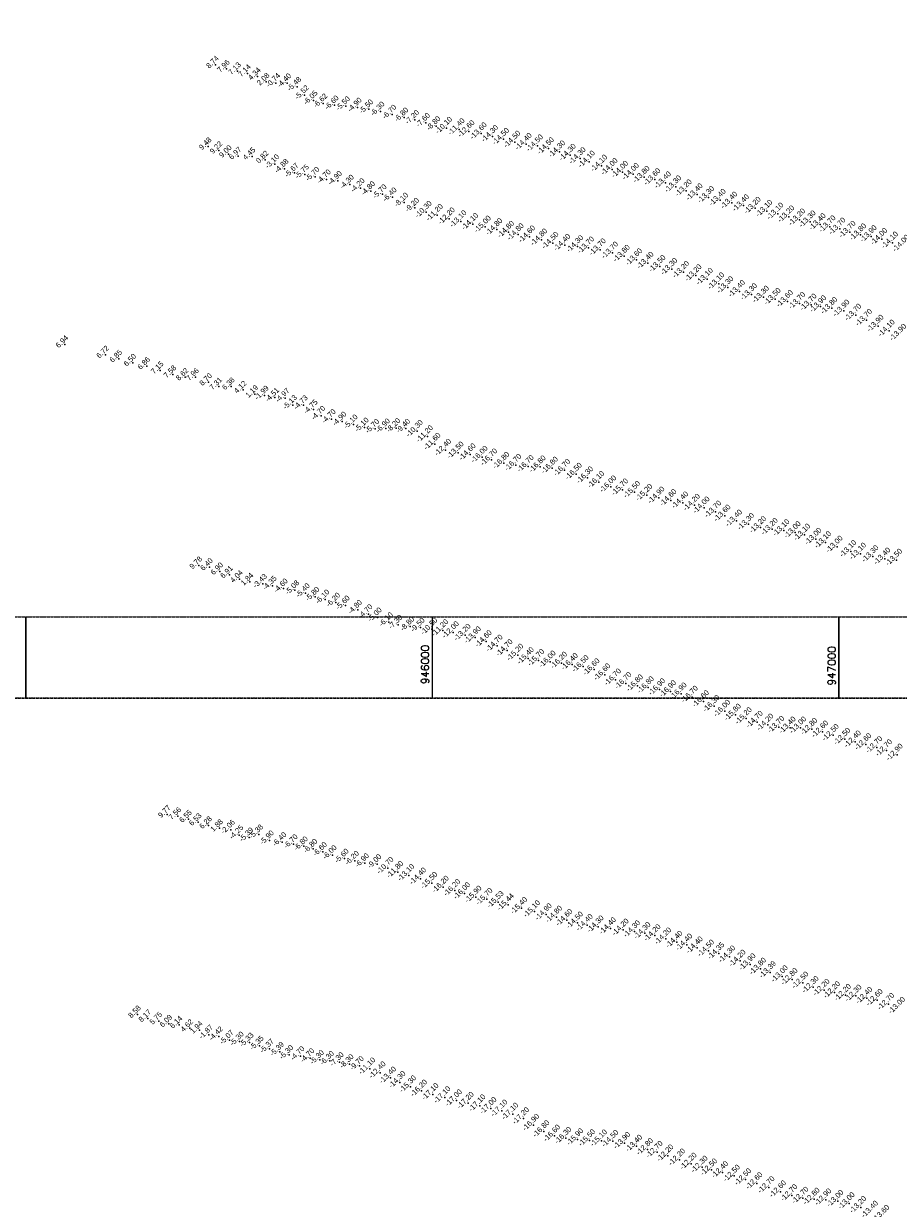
# Model space of a CAD drawing. Header units: feet. Extents: x 923032 to 950902, y 470215 to 606658.
# Tile 25 of 66: x 944995 to 947146, y 539594 to 542508. Entities that reach past the tile are written whole.
import ezdxf
from ezdxf.enums import TextEntityAlignment as Align

# ---------------------------------------------------------------- set-up
doc = ezdxf.new("R2010")
doc.units = ezdxf.units.FT
doc.header["$MEASUREMENT"] = 0
doc.header["$XCLIPFRAME"] = 0
doc.header["$PDSIZE"] = 100
doc.linetypes.add('DASHED', pattern=[0.75, 0.5, -0.25])
doc.linetypes.add('DASHED2', pattern=[0.375, 0.25, -0.125])
doc.layers.add('ALIGNSPACE-24x36', color=1, linetype='DASHED2', plot=False)
for name, color, linetype in [('ELEV8', 7, 'Continuous'), ('GRID-LABELS-X', 7, 'Continuous'), ('GRID-TICKS-X', 7, 'Continuous'), ('MATCHLINE', 7, 'DASHED'), ('POINTS8', 7, 'Continuous')]:
    doc.layers.add(name, color=color, linetype=linetype)
doc.layers.add('MrSID', color=251, linetype='Continuous', transparency=0.2)
doc.styles.add('MM-STANDARD', font='txt', dxfattribs={"height": 1})
doc.styles.get("Standard").update_dxf_attribs({"font": 'simplex.shx'})
picture_1 = doc.add_image_def('image3.sid', size_in_pixel=(6317, 6971))

msp = doc.modelspace()

# ---------------------------------------------------------------- linework, layer by layer
at = {"layer": 'ALIGNSPACE-24x36'}
for points in [[(944000, 545104.4), (950900.2, 545104.4), (950900.2, 540848.6), (944000, 540848.6)], [(944000, 541048.6), (950900.2, 541048.6), (950900.2, 536792.8), (944000, 536792.8)]]:
    msp.add_lwpolyline(points, close=True, dxfattribs=at)
at = {"layer": 'GRID-TICKS-X', "const_width": 4, "flags": 128}
for points in [[(945000, 541048.6), (945000, 540848.6)], [(946000, 541048.6), (946000, 540848.6)], [(947000, 541048.6), (947000, 540848.6)]]:
    msp.add_lwpolyline(points, dxfattribs=at)
at = {"layer": 'MATCHLINE'}
for p, q in [((944000, 541048.6), (950000, 541048.6)), ((944000, 540848.6), (950000, 540848.6))]:
    msp.add_line(p, q, dxfattribs=at)
at = {"layer": 'POINTS8', "color": 250, "linetype": 'Continuous', "lineweight": 0, "transparency": 33554687}
for p in [(945466.5, 542406.3, 8.7), (945493.5, 542396.6, 8), (945520.9, 542390.7, 7.1), (945545.3, 542385.5, 7.1), (945569.6, 542377.5, 4.3), (945591.2, 542364.5, 2.1), (945615.4, 542361.8, -0.7), (945642.6, 542361.2, -4.4), (945667.3, 542352.6, -5.5), (945685.8, 542332, -5.5), (945707.5, 542319, -6), (945731.5, 542311.5, -6.6), (945759.4, 542307, -6.6), (945787.1, 542304.8, -5.5), (945816, 542301.5, -4.9), (945844.1, 542297.2, -5.5), (945872.2, 542291.8, -6.3), (945901.2, 542284.1, -6.7), (945930.8, 542277.1, -6.8), (945957.2, 542271.1, -7.2), (945984, 542264, -7.6), (946009.7, 542255.8, -8.8), (946034.9, 542251, -10.1), (946065.8, 542247.6, -11.4), (946090.1, 542242.6, -12.6), (946120, 542237.3, -13.6), (946148, 542230.7, -14.3), (945448.7, 542205.8, 9.5), (945475.3, 542196.1, 9.2), (946174.9, 542223.7, -14.5), (946202.9, 542216.7, -14.5), (946230.8, 542211.2, -14.4), (946258.3, 542207.6, -14.5), (946285.3, 542200.6, -14.5), (945498.3, 542186.8, 9), (945522.3, 542182.2, 7), (945556.6, 542181, 4.4), (945588.8, 542172.9, 0.8), (946313, 542192.8, -14.3), (946339.1, 542184.6, -14.3), (946363.4, 542176.4, -14.3), (946386, 542167.9, -14.1), (945613, 542162.1, -3.1), (945636, 542151, -4.9), (945660.8, 542140.6, -5.7), (946416.4, 542157.8, -14.1), (946442, 542149.5, -14), (946467.9, 542142.7, -14), (945686.2, 542137.1, -5.7), (945712.1, 542131.1, -5.7), (945740.1, 542124.9, -4.7), (945767.3, 542121.3, -4.9), (945796.8, 542112, -4.3), (946494.3, 542137.5, -14), (946520.7, 542130.3, -13.8), (946547.4, 542124.4, -13.6), (946573.2, 542116.6, -13.4), (945823.4, 542103.6, -4.2), (945848.8, 542095.9, -4.8), (945877.3, 542088.3, -5.7), (945902.1, 542080.7, -6.4), (946598.5, 542106.8, -13.3), (946624.4, 542097, -13.2), (946651.2, 542087.3, -13.4), (946679.6, 542080.6, -13.3), (945930.5, 542067.8, -8.1), (945957.3, 542055.1, -9.2), (946708, 542073.7, -13.4), (946736.4, 542066.8, -13.4), (946765.2, 542060.2, -13.4), (946794, 542054.1, -13.2), (945984.8, 542044.2, -10.3), (946012.2, 542036.6, -11.2), (946041.6, 542028, -12.2), (946822.7, 542046.8, -13.1), (946849.8, 542039.9, -13.1), (946876.7, 542032.9, -13.2), (946903.3, 542025.4, -13.2), (946070.2, 542020.9, -13.1), (946099.2, 542014.4, -14.1), (946130.2, 542007.8, -15), (946158.5, 542001.4, -14.8), (946187.4, 541995.1, -14.8), (946929.1, 542020.6, -13.3), (946953.7, 542013.7, -13.4), (946978, 542008.4, -13.7), (947002.3, 542002.9, -13.7), (947027.2, 541995.1, -13.7), (946211.2, 541989.1, -14.8), (946239.2, 541983.6, -14.6), (946268.8, 541976.1, -14.8), (946296.6, 541968, -14.5), (946325.8, 541962.9, -14.4), (947053.4, 541988.7, -13.8), (947079.2, 541984.3, -13.9), (947105.2, 541977.6, -14), (947131.7, 541968.7, -14.1), (946357.4, 541959.8, -14.3), (946384.1, 541956.5, -13.7), (946412.9, 541951.8, -13.7), (946443.2, 541943.9, -13.7), (946472, 541936, -13.8), (946502.3, 541927.3, -13.6), (946530.3, 541918.9, -13.4), (946559.8, 541910.8, -13.5), (946588.9, 541903.7, -13.3), (946617.8, 541896.2, -13.2), (946648.4, 541888.1, -13.2), (946676.3, 541879.4, -13.1), (946704.4, 541868.2, -13.1), (946726.8, 541858.8, -13.3), (946755.2, 541849.4, -13.4), (946784.8, 541841.7, -13.3), (946814.2, 541835.4, -13.3), (946843, 541830, -13.5), (946873.2, 541824.8, -13.6), (946903.3, 541819.9, -13.7), (946931.3, 541816, -13.7), (946955, 541811.8, -13.9), (946982.4, 541807.7, -13.8), (947012.3, 541801.2, -13.9), (947041.3, 541791.1, -13.7), (947067.8, 541778.2, -13.7), (947096.1, 541764, -13.9), (947123.5, 541752, -14.1), (945096.2, 541718.8, 6.9), (945196.4, 541693.3, 6.7), (945228.7, 541683, 6.9), (945263.4, 541673.5, 6.5), (945297.5, 541665.5, 6.9), (945330.6, 541654.8, 7.2), (945361.9, 541644.9, 7.6), (945391.9, 541638.4, 8.6), (945417.5, 541638.1, 8), (945449.8, 541625.7, 8.7), (945474.6, 541615.3, 7.3), (945505.6, 541615.2, 6.4), (945534.8, 541607, 4.1), (945563.2, 541596.3, 1.2), (945587.2, 541593, -2), (945613, 541587.9, -4.5), (945638.4, 541586.7, -5), (945656.6, 541569.8, -5.1), (945683.2, 541569.2, -4.7), (945707.5, 541558.6, -4.7), (945726.3, 541543.4, -4.7), (945752.2, 541535.2, -4.7), (945778.5, 541529, -4.9), (945806.2, 541522.2, -5.1), (945833.3, 541514.5, -5.1), (945859.2, 541510.9, -5.7), (945885.5, 541512.4, -6.9), (945911, 541513, -8.2), (945935.2, 541511.6, -9.4), (945962.9, 541505.3, -10.3), (945987.8, 541492.1, -11.2), (946006.4, 541473.6, -11.6), (946032.7, 541458.8, -12.4), (946063.3, 541452.1, -13.5), (946092.8, 541447.7, -14.6), (946122.3, 541441.6, -16), (946145.8, 541435, -16.7), (946175.8, 541426.7, -16.8), (946205.3, 541421.7, -16.7), (946235.7, 541418.8, -16.7), (946265.2, 541417.9, -16.8), (946295.1, 541414.8, -16.8), (946325.4, 541409.1, -16.7), (946354, 541399.9, -16.5), (946381.7, 541390.9, -16.3), (946409.1, 541379.7, -16.1), (946438.8, 541368.7, -16), (946467.8, 541361.2, -15.7), (946497.4, 541355.1, -15.5), (946527.5, 541347.9, -15.2), (946557.3, 541341.3, -14.9), (946586.7, 541335.2, -14.6), (946615.7, 541329.2, -14.4), (946644.4, 541323.6, -14.2), (946668.3, 541316.9, -14), (946696.8, 541306.9, -13.7), (946719.7, 541297.1, -13.6), (946748.1, 541284.7, -13.4), (946777.7, 541276.3, -13.3), (946807.2, 541268.6, -13.2), (946835.9, 541264, -13.2), (946864.6, 541261.2, -13.1), (946892.3, 541256.1, -13), (946915.7, 541250.1, -13.1), (946943.4, 541239.9, -13), (946967.1, 541231.6, -13.1), (946995.4, 541220.6, -13), (947029.1, 541209.7, -13.1), (947053.1, 541203.3, -13.1), (947083.6, 541197.1, -13.3), (947112.9, 541191.2, -13.4), (947141.9, 541188.4, -13.5), (945425.5, 541174.8, 9.8), (945451.9, 541170.9, 6.4), (945477.1, 541160.3, 6.9), (945501.1, 541152, 6.9), (945525.6, 541141.3, 4), (945551.4, 541134.4, 1.8), (945583, 541130.1, -3.4), (945606.8, 541125.1, -4.4), (945634.2, 541118.7, -4.6), (945662.2, 541114.1, -5.1), (945688.4, 541107, -5.4), (945712, 541098, -5.8), (945736.7, 541091.4, -6.1), (945763, 541083.8, -6.2), (945786.6, 541076.8, -5.6), (945816.6, 541066, -4.8), (945842.6, 541055.2, -4.7), (945865.4, 541047.4, -5), (945892.9, 541035.6, -6.1), (945916.1, 541029.2, -7.3), (945945.5, 541024.7, -8.8), (945970.9, 541022.1, -9.5), (945998.8, 541018.6, -10.5), (946025.4, 541014.9, -11.2), (946051.5, 541010.1, -12), (946080.4, 541003.8, -13.2), (946105.7, 540997.5, -13.9), (946132.4, 540988.2, -14.6), (946159.2, 540977.1, -14.7), (946183.8, 540965.8, -14.7), (946210.2, 540954.8, -15.2), (946235.9, 540946.3, -15.4), (946261.5, 540941.6, -15.7), (946289.6, 540937.9, -16), (946317.8, 540935.1, -16.2), (946344.2, 540931.8, -16.4), (946370.8, 540926.8, -16.5), (946397.6, 540918.8, -16.6), (946424.1, 540906.4, -16.6), (946450.2, 540893.8, -16.7), (946476, 540885.1, -16.7), (946504.2, 540879.3, -16.8), (946531.1, 540874.6, -16.8), (946558.9, 540869.7, -16.9), (946585.8, 540865.1, -16.9), (946611.7, 540859.5, -16.9), (946639.3, 540851.4, -16.7), (946666.6, 540840.4, -16.6), (946692.9, 540828.7, -16.3), (946719, 540816.9, -16), (946745.2, 540807.3, -15.8), (946772, 540798.6, -15.2), (946799, 540789.7, -14.7), (946825.2, 540782.8, -14.2), (946852, 540777.1, -13.7), (946879.9, 540775.6, -13.4), (946905.8, 540775.6, -13), (946933.2, 540772.2, -12.8), (946959.9, 540765.8, -12.6), (946985.9, 540757.3, -12.5), (947014.4, 540747.8, -12.5), (947040.2, 540741.3, -12.4), (947066.1, 540734.9, -12.6), (947093.1, 540727.4, -12.7), (947117, 540719.6, -12.7), (947143.3, 540709, -12.9), (945348.2, 540562.8, 9.8), (945374.1, 540558.1, 7.6), (945400.2, 540551, 6.5), (945424.1, 540543.3, 6.5), (945449.6, 540535.7, 6.3), (945476.7, 540528.5, 1.9), (945504, 540525.1, -2.1), (945524.9, 540512, -4.2), (945549.5, 540506.2, -5.4), (945573.3, 540513.5, -5.4), (945599.9, 540498.9, -5.9), (945631, 540494.7, -6.4), (945658.6, 540489.5, -6.7), (945683.6, 540484.2, -6.8), (945707, 540478.2, -6.8), (945730.4, 540470.3, -6.6), (945754.5, 540462.8, -6), (945784, 540454, -5.6), (945809.3, 540448.7, -6.2), (945833.9, 540442.8, -6.9), (945864.5, 540440.5, -9), (945890.8, 540430.2, -10.7), (945914.9, 540420.4, -11.8), (945941.9, 540412.8, -13.1), (945971.1, 540404.2, -14.4), (945998.7, 540393.5, -15.5), (946026.8, 540384, -16.2), (946055.1, 540375.9, -16.2), (946079.3, 540368.1, -16), (946107.3, 540359.5, -15.9), (946134.3, 540353.9, -15.7), (946161.7, 540346.7, -15.5), (946186.6, 540340.4, -15.4), (946219.6, 540331.7, -15.4), (946251.2, 540323.6, -15.1), (946280.1, 540316.2, -14.9), (946305.5, 540310.3, -14.8), (946331, 540302.4, -14.6), (946356.7, 540295.9, -14.5), (946381, 540289.9, -14.4), (946407.8, 540286.3, -14.3), (946437.8, 540281.8, -14.4), (946469.3, 540278.6, -14.2), (946497.3, 540274.3, -14.3), (946522.9, 540270.2, -14.3), (946547.6, 540264.9, -14.2), (946573.9, 540256.7, -14.2), (946601.5, 540248.6, -14.4), (946625.8, 540241.8, -14.4), (946651.4, 540234.7, -14.4), (946679.4, 540226.8, -14.5), (946704.3, 540220.4, -14.3), (946731.2, 540212.4, -14.3), (946756.7, 540202.1, -14.2), (946781.3, 540193.1, -13.9), (946806.9, 540182.5, -13.8), (946831.2, 540174, -13.4), (946860.6, 540163.8, -13), (946884.6, 540156.9, -12.8), (946911.4, 540148.2, -12.5), (946936.5, 540137.4, -12.3), (946963.3, 540130.4, -12.2), (946989, 540124.4, -12.2), (947015.9, 540117.9, -12.2), (947041.9, 540116.1, -12.3), (947068.7, 540110.7, -12.4), (947094, 540105.6, -12.6), (945274.7, 540070.3, 8.6), (947122.3, 540095.8, -12.7), (945300.2, 540060.3, 8.2), (945327.2, 540054.3, 5.7), (945352.1, 540047.6, 6.1), (945377.1, 540044.7, 6.1), (945403.4, 540036.5, 4.6), (945427, 540032, 1.9), (945450.1, 540020.7, -1.9), (945474.7, 540016.6, -4.4), (945501.1, 540007.6, -5.1), (945526.1, 540004.1, -5.3), (945550.1, 540001.4, -5.3), (945574.9, 539993.6, -5.3), (945599.9, 539986.2, -5.4), (945624.8, 539978.5, -5.4), (945647.9, 539971, -5.3), (945675.4, 539968, -4.7), (945699.5, 539963, -4.7), (945723.1, 539958.6, -5.3), (945747.8, 539956.5, -6.3), (945771.9, 539953.4, -7.3), (945796.2, 539948.6, -8.3), (945821.2, 539943.8, -9.7), (945845.9, 539936.9, -11.1), (945871.5, 539927.3, -12.4), (945897.1, 539914.6, -13.4), (945920.3, 539903.6, -14.3), (945946.3, 539892.8, -15.3), (945973.5, 539882.6, -16.2), (946001.5, 539874, -17.1), (946030.9, 539866.2, -17.1), (946059.1, 539858.6, -17), (946088.2, 539852.4, -17.2), (946116.9, 539846.1, -17.1), (946144.2, 539839.6, -17), (946171.1, 539833.2, -17.1), (946197.7, 539825.7, -17.1), (946224.2, 539814.5, -17.2), (946249.2, 539798.3, -16.9), (946274.4, 539782.6, -16.8), (946300.7, 539771.8, -16.6), (946328.4, 539766.3, -16.3), (946357.4, 539762.8, -15.9), (946386.7, 539760.5, -15.5), (946415.8, 539759.9, -15.1), (946443.9, 539758.7, -14.5), (946473, 539753.9, -13.9), (946502.4, 539746.9, -13.4), (946529.2, 539738.7, -12.8), (946552.7, 539731.8, -12.7), (946579.3, 539723, -12.2), (946608.1, 539713, -12.2), (946636.3, 539702.8, -12.2), (946663.4, 539695.2, -12.3), (946686.7, 539688.5, -12.5), (946713.9, 539682, -12.4), (946742.7, 539673.2, -12.5), (946770.5, 539664.4, -12.5), (946798.3, 539654.7, -12.6), (946827.9, 539645, -12.7), (946856.2, 539634.6, -12.6), (946883.9, 539625.1, -12.7), (946911.4, 539618.9, -12.7), (946938.9, 539616.5, -12.8), (946967.7, 539614.8, -12.9), (946997.3, 539611.2, -13), (947025.1, 539605.5, -13), (947053.5, 539596, -13.2)]:
    msp.add_point(p, dxfattribs=at)

# ---------------------------------------------------------------- texts
at = {"layer": 'ELEV8', "color": 18, "true_color": 0x000000, "transparency": 33554687, "style": 'MM-STANDARD'}
for s, p in [('8.74', (945466.5, 542406.3, 8.7)), ('7.96', (945493.5, 542396.6, 8)), ('7.13', (945520.9, 542390.7, 7.1)), ('7.14', (945545.3, 542385.5, 7.1)), ('4.34', (945569.6, 542377.5, 4.3)), ('2.08', (945591.2, 542364.5, 2.1)), ('-0.74', (945615.4, 542361.8, -0.7)), ('-4.40', (945642.6, 542361.2, -4.4)), ('-5.48', (945667.3, 542352.6, -5.5)), ('-5.52', (945685.8, 542332, -5.5)), ('-6.05', (945707.5, 542319, -6)), ('-6.62', (945731.5, 542311.5, -6.6)), ('-6.60', (945759.4, 542307, -6.6)), ('-5.50', (945787.1, 542304.8, -5.5)), ('-4.90', (945816, 542301.5, -4.9)), ('-5.50', (945844.1, 542297.2, -5.5)), ('-6.30', (945872.2, 542291.8, -6.3)), ('-6.70', (945901.2, 542284.1, -6.7)), ('-6.80', (945930.8, 542277.1, -6.8)), ('-7.20', (945957.2, 542271.1, -7.2)), ('-7.60', (945984, 542264, -7.6)), ('-8.80', (946009.7, 542255.8, -8.8)), ('-10.10', (946034.9, 542251, -10.1)), ('-11.40', (946065.8, 542247.6, -11.4)), ('-12.60', (946090.1, 542242.6, -12.6)), ('-13.60', (946120, 542237.3, -13.6)), ('-14.30', (946148, 542230.7, -14.3)), ('9.48', (945448.7, 542205.8, 9.5)), ('-14.50', (946174.9, 542223.7, -14.5)), ('-14.50', (946202.9, 542216.7, -14.5)), ('-14.40', (946230.8, 542211.2, -14.4)), ('-14.50', (946258.3, 542207.6, -14.5)), ('-14.50', (946285.3, 542200.6, -14.5)), ('9.22', (945475.3, 542196.1, 9.2)), ('9.00', (945498.3, 542186.8, 9)), ('6.97', (945522.3, 542182.2, 7)), ('4.45', (945556.6, 542181, 4.4)), ('-14.30', (946313, 542192.8, -14.3)), ('-14.30', (946339.1, 542184.6, -14.3)), ('-14.30', (946363.4, 542176.4, -14.3)), ('-14.10', (946386, 542167.9, -14.1)), ('0.82', (945588.8, 542172.9, 0.8)), ('-3.10', (945613, 542162.1, -3.1)), ('-4.88', (945636, 542151, -4.9)), ('-14.10', (946416.4, 542157.8, -14.1)), ('-14.00', (946442, 542149.5, -14)), ('-14.00', (946467.9, 542142.7, -14)), ('-5.67', (945660.8, 542140.6, -5.7)), ('-5.75', (945686.2, 542137.1, -5.7)), ('-5.70', (945712.1, 542131.1, -5.7)), ('-4.70', (945740.1, 542124.9, -4.7)), ('-4.90', (945767.3, 542121.3, -4.9)), ('-14.00', (946494.3, 542137.5, -14)), ('-13.80', (946520.7, 542130.3, -13.8)), ('-13.60', (946547.4, 542124.4, -13.6)), ('-13.40', (946573.2, 542116.6, -13.4)), ('-4.30', (945796.8, 542112, -4.3)), ('-4.20', (945823.4, 542103.6, -4.2)), ('-4.80', (945848.8, 542095.9, -4.8)), ('-5.70', (945877.3, 542088.3, -5.7)), ('-13.30', (946598.5, 542106.8, -13.3)), ('-13.20', (946624.4, 542097, -13.2)), ('-13.40', (946651.2, 542087.3, -13.4)), ('-13.30', (946679.6, 542080.6, -13.3)), ('-6.40', (945902.1, 542080.7, -6.4)), ('-8.10', (945930.5, 542067.8, -8.1)), ('-9.20', (945957.3, 542055.1, -9.2)), ('-13.40', (946708, 542073.7, -13.4)), ('-13.40', (946736.4, 542066.8, -13.4)), ('-13.40', (946765.2, 542060.2, -13.4)), ('-13.20', (946794, 542054.1, -13.2)), ('-10.30', (945984.8, 542044.2, -10.3)), ('-11.20', (946012.2, 542036.6, -11.2)), ('-12.20', (946041.6, 542028, -12.2)), ('-13.10', (946822.7, 542046.8, -13.1)), ('-13.10', (946849.8, 542039.9, -13.1)), ('-13.20', (946876.7, 542032.9, -13.2)), ('-13.20', (946903.3, 542025.4, -13.2)), ('-13.10', (946070.2, 542020.9, -13.1)), ('-14.10', (946099.2, 542014.4, -14.1)), ('-15.00', (946130.2, 542007.8, -15)), ('-14.80', (946158.5, 542001.4, -14.8)), ('-14.80', (946187.4, 541995.1, -14.8)), ('-13.30', (946929.1, 542020.6, -13.3)), ('-13.40', (946953.7, 542013.7, -13.4)), ('-13.70', (946978, 542008.4, -13.7)), ('-13.70', (947002.3, 542002.9, -13.7)), ('-13.70', (947027.2, 541995.1, -13.7)), ('-14.80', (946211.2, 541989.1, -14.8)), ('-14.60', (946239.2, 541983.6, -14.6)), ('-14.80', (946268.8, 541976.1, -14.8)), ('-14.50', (946296.6, 541968, -14.5)), ('-13.80', (947053.4, 541988.7, -13.8)), ('-13.90', (947079.2, 541984.3, -13.9)), ('-14.00', (947105.2, 541977.6, -14)), ('-14.10', (947131.7, 541968.7, -14.1)), ('-14.40', (946325.8, 541962.9, -14.4)), ('-14.30', (946357.4, 541959.8, -14.3)), ('-13.70', (946384.1, 541956.5, -13.7)), ('-13.70', (946412.9, 541951.8, -13.7)), ('-13.70', (946443.2, 541943.9, -13.7)), ('-13.80', (946472, 541936, -13.8)), ('-14.00', (947159.2, 541960.8, -14)), ('-13.60', (946502.3, 541927.3, -13.6)), ('-13.40', (946530.3, 541918.9, -13.4)), ('-13.50', (946559.8, 541910.8, -13.5)), ('-13.30', (946588.9, 541903.7, -13.3)), ('-13.20', (946617.8, 541896.2, -13.2)), ('-13.20', (946648.4, 541888.1, -13.2)), ('-13.10', (946676.3, 541879.4, -13.1)), ('-13.10', (946704.4, 541868.2, -13.1)), ('-13.30', (946726.8, 541858.8, -13.3)), ('-13.40', (946755.2, 541849.4, -13.4)), ('-13.30', (946784.8, 541841.7, -13.3)), ('-13.30', (946814.2, 541835.4, -13.3)), ('-13.50', (946843, 541830, -13.5)), ('-13.60', (946873.2, 541824.8, -13.6)), ('-13.70', (946903.3, 541819.9, -13.7)), ('-13.70', (946931.3, 541816, -13.7)), ('-13.90', (946955, 541811.8, -13.9)), ('-13.80', (946982.4, 541807.7, -13.8)), ('-13.90', (947012.3, 541801.2, -13.9)), ('-13.70', (947041.3, 541791.1, -13.7)), ('-13.70', (947067.8, 541778.2, -13.7)), ('-13.90', (947096.1, 541764, -13.9)), ('-14.10', (947123.5, 541752, -14.1)), ('-13.90', (947152, 541741.8, -13.9)), ('6.94', (945096.2, 541718.8, 6.9)), ('6.72', (945196.4, 541693.3, 6.7)), ('6.85', (945228.7, 541683, 6.9)), ('6.50', (945263.4, 541673.5, 6.5)), ('6.86', (945297.5, 541665.5, 6.9)), ('7.15', (945330.6, 541654.8, 7.2)), ('7.58', (945361.9, 541644.9, 7.6)), ('8.62', (945391.9, 541638.4, 8.6)), ('7.96', (945417.5, 541638.1, 8)), ('8.70', (945449.8, 541625.7, 8.7)), ('7.31', (945474.6, 541615.3, 7.3)), ('6.38', (945505.6, 541615.2, 6.4)), ('4.12', (945534.8, 541607, 4.1)), ('1.19', (945563.2, 541596.3, 1.2)), ('-1.99', (945587.2, 541593, -2)), ('-4.51', (945613, 541587.9, -4.5)), ('-4.97', (945638.4, 541586.7, -5)), ('-5.13', (945656.6, 541569.8, -5.1)), ('-4.73', (945683.2, 541569.2, -4.7)), ('-4.75', (945707.5, 541558.6, -4.7)), ('-4.70', (945726.3, 541543.4, -4.7)), ('-4.70', (945752.2, 541535.2, -4.7)), ('-4.90', (945778.5, 541529, -4.9)), ('-5.10', (945806.2, 541522.2, -5.1)), ('-5.10', (945833.3, 541514.5, -5.1)), ('-5.70', (945859.2, 541510.9, -5.7)), ('-6.90', (945885.5, 541512.4, -6.9)), ('-8.20', (945911, 541513, -8.2)), ('-9.40', (945935.2, 541511.6, -9.4)), ('-10.30', (945962.9, 541505.3, -10.3)), ('-11.20', (945987.8, 541492.1, -11.2)), ('-11.60', (946006.4, 541473.6, -11.6)), ('-12.40', (946032.7, 541458.8, -12.4)), ('-13.50', (946063.3, 541452.1, -13.5)), ('-14.60', (946092.8, 541447.7, -14.6)), ('-16.00', (946122.3, 541441.6, -16)), ('-16.70', (946145.8, 541435, -16.7)), ('-16.80', (946175.8, 541426.7, -16.8)), ('-16.70', (946205.3, 541421.7, -16.7)), ('-16.70', (946235.7, 541418.8, -16.7)), ('-16.80', (946265.2, 541417.9, -16.8)), ('-16.80', (946295.1, 541414.8, -16.8)), ('-16.70', (946325.4, 541409.1, -16.7)), ('-16.50', (946354, 541399.9, -16.5)), ('-16.30', (946381.7, 541390.9, -16.3)), ('-16.10', (946409.1, 541379.7, -16.1)), ('-16.00', (946438.8, 541368.7, -16)), ('-15.70', (946467.8, 541361.2, -15.7)), ('-15.50', (946497.4, 541355.1, -15.5)), ('-15.20', (946527.5, 541347.9, -15.2)), ('-14.90', (946557.3, 541341.3, -14.9)), ('-14.60', (946586.7, 541335.2, -14.6)), ('-14.40', (946615.7, 541329.2, -14.4)), ('-14.20', (946644.4, 541323.6, -14.2)), ('-14.00', (946668.3, 541316.9, -14)), ('-13.70', (946696.8, 541306.9, -13.7)), ('-13.60', (946719.7, 541297.1, -13.6)), ('-13.40', (946748.1, 541284.7, -13.4)), ('-13.30', (946777.7, 541276.3, -13.3)), ('-13.20', (946807.2, 541268.6, -13.2)), ('-13.20', (946835.9, 541264, -13.2)), ('-13.10', (946864.6, 541261.2, -13.1)), ('-13.00', (946892.3, 541256.1, -13)), ('-13.10', (946915.7, 541250.1, -13.1)), ('-13.00', (946943.4, 541239.9, -13)), ('-13.10', (946967.1, 541231.6, -13.1)), ('-13.00', (946995.4, 541220.6, -13)), ('-13.10', (947029.1, 541209.7, -13.1)), ('-13.10', (947053.1, 541203.3, -13.1)), ('-13.30', (947083.6, 541197.1, -13.3)), ('-13.40', (947112.9, 541191.2, -13.4)), ('-13.50', (947141.9, 541188.4, -13.5)), ('9.78', (945425.5, 541174.8, 9.8)), ('6.40', (945451.9, 541170.9, 6.4)), ('6.90', (945477.1, 541160.3, 6.9)), ('6.91', (945501.1, 541152, 6.9)), ('4.04', (945525.6, 541141.3, 4)), ('1.84', (945551.4, 541134.4, 1.8)), ('-3.43', (945583, 541130.1, -3.4)), ('-4.35', (945606.8, 541125.1, -4.4)), ('-4.60', (945634.2, 541118.7, -4.6)), ('-5.08', (945662.2, 541114.1, -5.1)), ('-5.40', (945688.4, 541107, -5.4)), ('-5.80', (945712, 541098, -5.8)), ('-6.10', (945736.7, 541091.4, -6.1)), ('-6.20', (945763, 541083.8, -6.2)), ('-5.60', (945786.6, 541076.8, -5.6)), ('-4.80', (945816.6, 541066, -4.8)), ('-4.70', (945842.6, 541055.2, -4.7)), ('-5.00', (945865.4, 541047.4, -5)), ('-6.10', (945892.9, 541035.6, -6.1)), ('-7.30', (945916.1, 541029.2, -7.3)), ('-8.80', (945945.5, 541024.7, -8.8)), ('-9.50', (945970.9, 541022.1, -9.5)), ('-10.50', (945998.8, 541018.6, -10.5)), ('-11.20', (946025.4, 541014.9, -11.2)), ('-12.00', (946051.5, 541010.1, -12)), ('-13.20', (946080.4, 541003.8, -13.2)), ('-13.90', (946105.7, 540997.5, -13.9)), ('-14.60', (946132.4, 540988.2, -14.6)), ('-14.70', (946159.2, 540977.1, -14.7)), ('-14.70', (946183.8, 540965.8, -14.7)), ('-15.20', (946210.2, 540954.8, -15.2)), ('-15.40', (946235.9, 540946.3, -15.4)), ('-15.70', (946261.5, 540941.6, -15.7)), ('-16.00', (946289.6, 540937.9, -16)), ('-16.20', (946317.8, 540935.1, -16.2)), ('-16.40', (946344.2, 540931.8, -16.4)), ('-16.50', (946370.8, 540926.8, -16.5)), ('-16.60', (946397.6, 540918.8, -16.6)), ('-16.60', (946424.1, 540906.4, -16.6)), ('-16.70', (946450.2, 540893.8, -16.7)), ('-16.70', (946476, 540885.1, -16.7)), ('-16.80', (946504.2, 540879.3, -16.8)), ('-16.80', (946531.1, 540874.6, -16.8)), ('-16.90', (946558.9, 540869.7, -16.9)), ('-16.90', (946585.8, 540865.1, -16.9)), ('-16.90', (946611.7, 540859.5, -16.9)), ('-16.70', (946639.3, 540851.4, -16.7)), ('-16.60', (946666.6, 540840.4, -16.6)), ('-16.30', (946692.9, 540828.7, -16.3)), ('-16.00', (946719, 540816.9, -16)), ('-15.80', (946745.2, 540807.3, -15.8)), ('-15.20', (946772, 540798.6, -15.2)), ('-14.70', (946799, 540789.7, -14.7)), ('-14.20', (946825.2, 540782.8, -14.2)), ('-13.70', (946852, 540777.1, -13.7)), ('-13.40', (946879.9, 540775.6, -13.4)), ('-13.00', (946905.8, 540775.6, -13)), ('-12.80', (946933.2, 540772.2, -12.8)), ('-12.60', (946959.9, 540765.8, -12.6)), ('-12.50', (946985.9, 540757.3, -12.5)), ('-12.50', (947014.4, 540747.8, -12.5)), ('-12.40', (947040.2, 540741.3, -12.4)), ('-12.60', (947066.1, 540734.9, -12.6)), ('-12.70', (947093.1, 540727.4, -12.7)), ('-12.70', (947117, 540719.6, -12.7)), ('-12.90', (947143.3, 540709, -12.9)), ('9.77', (945348.2, 540562.8, 9.8)), ('7.56', (945374.1, 540558.1, 7.6)), ('6.55', (945400.2, 540551, 6.5)), ('6.53', (945424.1, 540543.3, 6.5)), ('6.28', (945449.6, 540535.7, 6.3)), ('1.88', (945476.7, 540528.5, 1.9)), ('-2.06', (945504, 540525.1, -2.1)), ('-4.25', (945524.9, 540512, -4.2)), ('-5.38', (945573.3, 540513.5, -5.4)), ('-5.39', (945549.5, 540506.2, -5.4)), ('-5.90', (945599.9, 540498.9, -5.9)), ('-6.40', (945631, 540494.7, -6.4)), ('-6.70', (945658.6, 540489.5, -6.7)), ('-6.80', (945683.6, 540484.2, -6.8)), ('-6.80', (945707, 540478.2, -6.8)), ('-6.60', (945730.4, 540470.3, -6.6)), ('-6.00', (945754.5, 540462.8, -6)), ('-5.60', (945784, 540454, -5.6)), ('-6.20', (945809.3, 540448.7, -6.2)), ('-6.90', (945833.9, 540442.8, -6.9)), ('-9.00', (945864.5, 540440.5, -9)), ('-10.70', (945890.8, 540430.2, -10.7)), ('-11.80', (945914.9, 540420.4, -11.8)), ('-13.10', (945941.9, 540412.8, -13.1)), ('-14.40', (945971.1, 540404.2, -14.4)), ('-15.50', (945998.7, 540393.5, -15.5)), ('-16.20', (946026.8, 540384, -16.2)), ('-16.20', (946055.1, 540375.9, -16.2)), ('-16.00', (946079.3, 540368.1, -16)), ('-15.90', (946107.3, 540359.5, -15.9)), ('-15.70', (946134.3, 540353.9, -15.7)), ('-15.53', (946161.7, 540346.7, -15.5)), ('-15.44', (946186.6, 540340.4, -15.4)), ('-15.40', (946219.6, 540331.7, -15.4)), ('-15.10', (946251.2, 540323.6, -15.1)), ('-14.90', (946280.1, 540316.2, -14.9)), ('-14.80', (946305.5, 540310.3, -14.8)), ('-14.60', (946331, 540302.4, -14.6)), ('-14.50', (946356.7, 540295.9, -14.5)), ('-14.40', (946381, 540289.9, -14.4)), ('-14.30', (946407.8, 540286.3, -14.3)), ('-14.40', (946437.8, 540281.8, -14.4)), ('-14.20', (946469.3, 540278.6, -14.2)), ('-14.30', (946497.3, 540274.3, -14.3)), ('-14.30', (946522.9, 540270.2, -14.3)), ('-14.20', (946547.6, 540264.9, -14.2)), ('-14.20', (946573.9, 540256.7, -14.2)), ('-14.40', (946601.5, 540248.6, -14.4)), ('-14.40', (946625.8, 540241.8, -14.4)), ('-14.40', (946651.4, 540234.7, -14.4)), ('-14.50', (946679.4, 540226.8, -14.5)), ('-14.35', (946704.3, 540220.4, -14.3)), ('-14.30', (946731.2, 540212.4, -14.3)), ('-14.20', (946756.7, 540202.1, -14.2)), ('-13.90', (946781.3, 540193.1, -13.9)), ('-13.80', (946806.9, 540182.5, -13.8)), ('-13.39', (946831.2, 540174, -13.4)), ('-13.00', (946860.6, 540163.8, -13)), ('-12.80', (946884.6, 540156.9, -12.8)), ('-12.50', (946911.4, 540148.2, -12.5)), ('-12.30', (946936.5, 540137.4, -12.3)), ('-12.20', (946963.3, 540130.4, -12.2)), ('-12.20', (946989, 540124.4, -12.2)), ('-12.20', (947015.9, 540117.9, -12.2)), ('-12.30', (947041.9, 540116.1, -12.3)), ('-12.40', (947068.7, 540110.7, -12.4)), ('-12.60', (947094, 540105.6, -12.6)), ('-12.70', (947122.3, 540095.8, -12.7)), ('-13.00', (947149, 540086.1, -13)), ('8.58', (945274.7, 540070.3, 8.6)), ('8.17', (945300.2, 540060.3, 8.2)), ('5.75', (945327.2, 540054.3, 5.7)), ('6.09', (945352.1, 540047.6, 6.1)), ('6.14', (945377.1, 540044.7, 6.1)), ('4.62', (945403.4, 540036.5, 4.6)), ('1.94', (945427, 540032, 1.9)), ('-1.87', (945450.1, 540020.7, -1.9)), ('-4.42', (945474.7, 540016.6, -4.4)), ('-5.07', (945501.1, 540007.6, -5.1)), ('-5.30', (945526.1, 540004.1, -5.3)), ('-5.33', (945550.1, 540001.4, -5.3)), ('-5.35', (945574.9, 539993.6, -5.3)), ('-5.37', (945599.9, 539986.2, -5.4)), ('-5.39', (945624.8, 539978.5, -5.4)), ('-5.30', (945647.9, 539971, -5.3)), ('-4.70', (945675.4, 539968, -4.7)), ('-4.70', (945699.5, 539963, -4.7)), ('-5.30', (945723.1, 539958.6, -5.3)), ('-6.30', (945747.8, 539956.5, -6.3)), ('-7.30', (945771.9, 539953.4, -7.3)), ('-8.30', (945796.2, 539948.6, -8.3)), ('-9.70', (945821.2, 539943.8, -9.7)), ('-11.10', (945845.9, 539936.9, -11.1)), ('-12.40', (945871.5, 539927.3, -12.4)), ('-13.40', (945897.1, 539914.6, -13.4)), ('-14.30', (945920.3, 539903.6, -14.3)), ('-15.30', (945946.3, 539892.8, -15.3)), ('-16.20', (945973.5, 539882.6, -16.2)), ('-17.10', (946001.5, 539874, -17.1)), ('-17.10', (946030.9, 539866.2, -17.1)), ('-17.00', (946059.1, 539858.6, -17)), ('-17.20', (946088.2, 539852.4, -17.2)), ('-17.10', (946116.9, 539846.1, -17.1)), ('-17.00', (946144.2, 539839.6, -17)), ('-17.10', (946171.1, 539833.2, -17.1)), ('-17.10', (946197.7, 539825.7, -17.1)), ('-17.20', (946224.2, 539814.5, -17.2)), ('-16.90', (946249.2, 539798.3, -16.9)), ('-16.80', (946274.4, 539782.6, -16.8)), ('-16.60', (946300.7, 539771.8, -16.6)), ('-16.30', (946328.4, 539766.3, -16.3)), ('-15.90', (946357.4, 539762.8, -15.9)), ('-15.50', (946386.7, 539760.5, -15.5)), ('-15.10', (946415.8, 539759.9, -15.1)), ('-14.50', (946443.9, 539758.7, -14.5)), ('-13.90', (946473, 539753.9, -13.9)), ('-13.40', (946502.4, 539746.9, -13.4)), ('-12.80', (946529.2, 539738.7, -12.8)), ('-12.70', (946552.7, 539731.8, -12.7)), ('-12.20', (946579.3, 539723, -12.2)), ('-12.20', (946608.1, 539713, -12.2)), ('-12.20', (946636.3, 539702.8, -12.2)), ('-12.30', (946663.4, 539695.2, -12.3)), ('-12.50', (946686.7, 539688.5, -12.5)), ('-12.40', (946713.9, 539682, -12.4)), ('-12.50', (946742.7, 539673.2, -12.5)), ('-12.50', (946770.5, 539664.4, -12.5)), ('-12.60', (946798.3, 539654.7, -12.6)), ('-12.70', (946827.9, 539645, -12.7)), ('-12.60', (946856.2, 539634.6, -12.6)), ('-12.70', (946883.9, 539625.1, -12.7)), ('-12.70', (946911.4, 539618.9, -12.7)), ('-12.80', (946938.9, 539616.5, -12.8)), ('-12.90', (946967.7, 539614.8, -12.9)), ('-13.00', (946997.3, 539611.2, -13)), ('-13.00', (947025.1, 539605.5, -13)), ('-13.20', (947053.5, 539596, -13.2)), ('-13.40', (947082.3, 539584.6, -13.4)), ('-13.60', (947110.3, 539574.3, -13.6))]:
    msp.add_text(s, height=13, rotation=45, dxfattribs=at).set_placement(p, align=Align.BOTTOM_CENTER)
at = {"layer": 'GRID-LABELS-X'}
for s, p in [('946000', (945991.6, 540883.2)), ('947000', (946991.6, 540880))]:
    msp.add_text(s, height=18.75, rotation=90, dxfattribs=at).set_placement(p)

# ---------------------------------------------------------------- pictures from other files: only their frames are drawn
at = {"layer": 'MrSID'}
image = msp.add_image(picture_1, insert=(943865.4, 538494.6), size_in_units=(20725.1, 22870.7), dxfattribs=at)
image.set_boundary_path([(-0.5, -0.5), (1869.32, 6970.5)])

doc.saveas('drawing.dxf')
